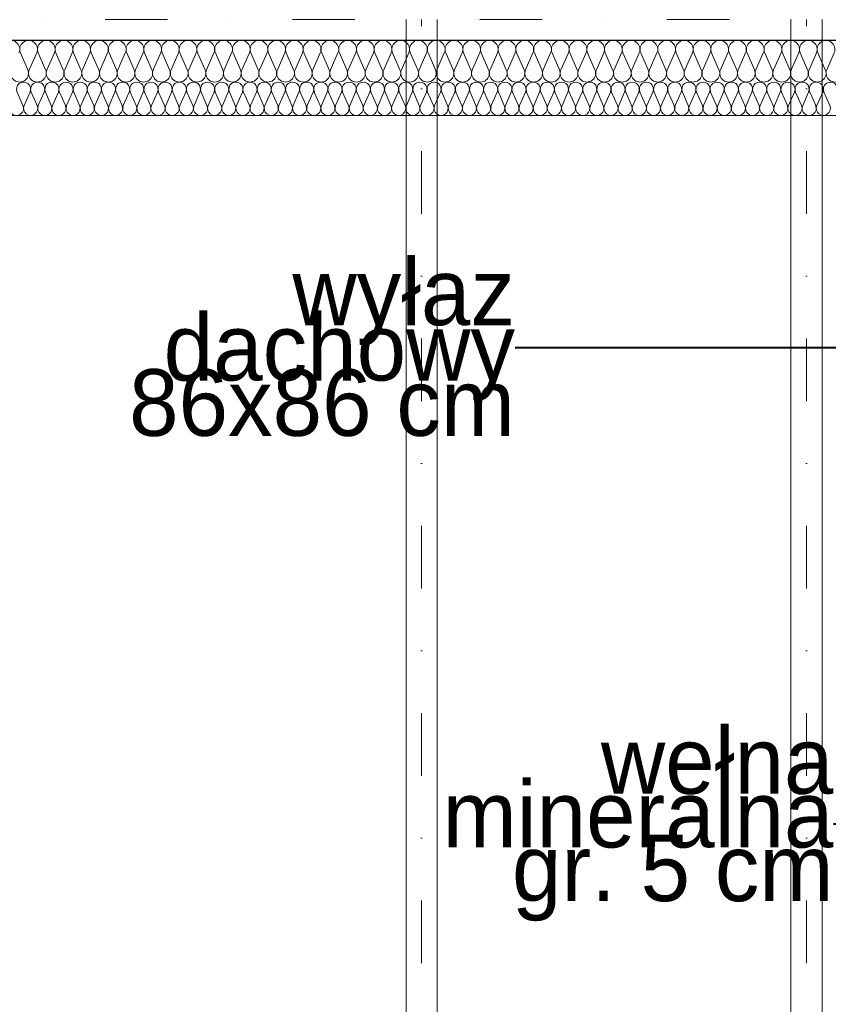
# Model space of a CAD drawing. Extents: x -438200 to -357500, y 15000 to 163871.
# Tile 112 of 148: x -422369 to -420425, y 109770 to 112136. Entities that reach past the tile are written whole.
import ezdxf

# ---------------------------------------------------------------- set-up
doc = ezdxf.new("R2010")
doc.units = 0
doc.header["$MEASUREMENT"] = 0
doc.linetypes.add('Dot & Dashed', pattern=[450, 150, -150, 0, -150])
doc.layers.get('0').update_dxf_attribs({"color": 252})
doc.layers.add('#podkład', color=252, linetype='Continuous')
doc.layers.add('Arch ocieplenie', color=252, linetype='Continuous')
for name, color, linetype, lineweight in [('Arch ocieplenie_Nr_Pióra__44', 252, 'Continuous', 13), ('Arch opisy_Nr_Pióra__21', 252, 'Continuous', 9), ('Arch wykończenie_Nr_Pióra__3', 252, 'Continuous', 18), ('INWENT KONST. DREWNIANA_Nr_Pióra__2', 252, 'Continuous', 13), ('INWENT KONST. DREWNIANA_Nr_Pióra__21', 252, 'Continuous', 9), ('INWENT.ŚCIANY_Nr_Pióra__1', 252, 'Continuous', 25)]:
    doc.layers.add(name, color=color, linetype=linetype, lineweight=lineweight)
doc.styles.add('GENERATED_STYLE_4', font='txt')
doc.dimstyles.new('GENERATED_STYLE__7', dxfattribs={"dimtxt": 0.18, "dimasz": 109.44, "dimexe": 0.18, "dimexo": 0.0625, "dimgap": 0.09, "dimtad": 0, "dimtih": 1, "dimtoh": 1, "dimdec": 4, "dimzin": 0, "dimdsep": 46, "dimcen": 0.09, "dimadec": 0, "dimazin": 0, "dimtfac": 1, "dimtdec": 4, "dimtmove": 0, "dimatfit": 3, "dimldrblk": 'ARROWHEAD_11', "dimfxl": 1, "dimtolj": 1, "dimtzin": 0, "dimarcsym": 0})

# ---------------------------------------------------------------- blocks, each defined once
blk = doc.blocks.new('Izolacja cieplna 14_225', base_point=(-429844.9, 96852.6))
at = {"layer": 'Arch ocieplenie_Nr_Pióra__44', "linetype": 'Continuous'}
for p, q in [((-422374.9, 96828.8), (-422360.8, 96796.4)), ((-422357.9, 96796.4), (-422343.7, 96828.8)), ((-422340.9, 96828.8), (-422326.7, 96796.4)), ((-422323.9, 96796.4), (-422309.7, 96828.8)), ((-422306.9, 96828.8), (-422292.7, 96796.4)), ((-422289.8, 96796.4), (-422275.7, 96828.8)), ((-422272.8, 96828.8), (-422258.7, 96796.4)), ((-422255.8, 96796.4), (-422241.7, 96828.8)), ((-422238.8, 96828.8), (-422224.7, 96796.4)), ((-422221.8, 96796.4), (-422207.6, 96828.8)), ((-422204.8, 96828.8), (-422190.6, 96796.4)), ((-422187.8, 96796.4), (-422173.6, 96828.8)), ((-422170.8, 96828.8), (-422156.6, 96796.4)), ((-422153.7, 96796.4), (-422139.6, 96828.8)), ((-422136.7, 96828.8), (-422122.6, 96796.4)), ((-422119.7, 96796.4), (-422105.6, 96828.8)), ((-422102.7, 96828.8), (-422088.5, 96796.4)), ((-422085.7, 96796.4), (-422071.5, 96828.8)), ((-422068.7, 96828.8), (-422054.5, 96796.4)), ((-422051.7, 96796.4), (-422037.5, 96828.8)), ((-422034.7, 96828.8), (-422020.5, 96796.4)), ((-422017.6, 96796.4), (-422003.5, 96828.8)), ((-422000.6, 96828.8), (-421986.5, 96796.4)), ((-421983.6, 96796.4), (-421969.5, 96828.8)), ((-421966.6, 96828.8), (-421952.4, 96796.4)), ((-421949.6, 96796.4), (-421935.4, 96828.8)), ((-421932.6, 96828.8), (-421918.4, 96796.4)), ((-421915.6, 96796.4), (-421901.4, 96828.8)), ((-421898.6, 96828.8), (-421884.4, 96796.4)), ((-421881.5, 96796.4), (-421867.4, 96828.8)), ((-421864.5, 96828.8), (-421850.4, 96796.4)), ((-421847.5, 96796.4), (-421833.4, 96828.8)), ((-421830.5, 96828.8), (-421816.3, 96796.4)), ((-421813.5, 96796.4), (-421799.3, 96828.8)), ((-421796.5, 96828.8), (-421782.3, 96796.4)), ((-421779.5, 96796.4), (-421765.3, 96828.8)), ((-421762.4, 96828.8), (-421748.3, 96796.4)), ((-421745.4, 96796.4), (-421731.3, 96828.8)), ((-421728.4, 96828.8), (-421714.3, 96796.4)), ((-421711.4, 96796.4), (-421697.3, 96828.8)), ((-421694.4, 96828.8), (-421680.2, 96796.4)), ((-421677.4, 96796.4), (-421663.2, 96828.8)), ((-421660.4, 96828.8), (-421646.2, 96796.4)), ((-421643.4, 96796.4), (-421629.2, 96828.8)), ((-421626.3, 96828.8), (-421612.2, 96796.4)), ((-421609.3, 96796.4), (-421595.2, 96828.8)), ((-421592.3, 96828.8), (-421578.2, 96796.4)), ((-421575.3, 96796.4), (-421561.2, 96828.8)), ((-421558.3, 96828.8), (-421544.1, 96796.4)), ((-421541.3, 96796.4), (-421527.1, 96828.8)), ((-421524.3, 96828.8), (-421510.1, 96796.4)), ((-421507.3, 96796.4), (-421493.1, 96828.8)), ((-421490.2, 96828.8), (-421476.1, 96796.4)), ((-421473.2, 96796.4), (-421459.1, 96828.8)), ((-421456.2, 96828.8), (-421442.1, 96796.4)), ((-421439.2, 96796.4), (-421425.1, 96828.8)), ((-421422.2, 96828.8), (-421408, 96796.4)), ((-421405.2, 96796.4), (-421391, 96828.8)), ((-421388.2, 96828.8), (-421374, 96796.4)), ((-421371.2, 96796.4), (-421357, 96828.8)), ((-421354.1, 96828.8), (-421340, 96796.4)), ((-421337.1, 96796.4), (-421323, 96828.8)), ((-421320.1, 96828.8), (-421306, 96796.4)), ((-421303.1, 96796.4), (-421288.9, 96828.8)), ((-421286.1, 96828.8), (-421271.9, 96796.4)), ((-421269.1, 96796.4), (-421254.9, 96828.8)), ((-421252.1, 96828.8), (-421237.9, 96796.4)), ((-421235.1, 96796.4), (-421220.9, 96828.8)), ((-421218, 96828.8), (-421203.9, 96796.4)), ((-421201, 96796.4), (-421186.9, 96828.8)), ((-421184, 96828.8), (-421169.9, 96796.4)), ((-421167, 96796.4), (-421152.8, 96828.8)), ((-421150, 96828.8), (-421135.8, 96796.4)), ((-421133, 96796.4), (-421118.8, 96828.8)), ((-421116, 96828.8), (-421101.8, 96796.4)), ((-421098.9, 96796.4), (-421084.8, 96828.8)), ((-421081.9, 96828.8), (-421067.8, 96796.4)), ((-421064.9, 96796.4), (-421050.8, 96828.8)), ((-421047.9, 96828.8), (-421033.8, 96796.4)), ((-421030.9, 96796.4), (-421016.7, 96828.8)), ((-421013.9, 96828.8), (-420999.7, 96796.4)), ((-420996.9, 96796.4), (-420982.7, 96828.8)), ((-420979.9, 96828.8), (-420965.7, 96796.4)), ((-420962.8, 96796.4), (-420948.7, 96828.8)), ((-420945.8, 96828.8), (-420931.7, 96796.4)), ((-420928.8, 96796.4), (-420914.7, 96828.8)), ((-420911.8, 96828.8), (-420897.7, 96796.4)), ((-420894.8, 96796.4), (-420880.6, 96828.8)), ((-420877.8, 96828.8), (-420863.6, 96796.4)), ((-420860.8, 96796.4), (-420846.6, 96828.8)), ((-420843.8, 96828.8), (-420829.6, 96796.4)), ((-420826.7, 96796.4), (-420812.6, 96828.8)), ((-420809.7, 96828.8), (-420795.6, 96796.4)), ((-420792.7, 96796.4), (-420778.6, 96828.8)), ((-420775.7, 96828.8), (-420761.6, 96796.4)), ((-420758.7, 96796.4), (-420744.5, 96828.8)), ((-420741.7, 96828.8), (-420727.5, 96796.4)), ((-420724.7, 96796.4), (-420710.5, 96828.8)), ((-420707.7, 96828.8), (-420693.5, 96796.4)), ((-420690.6, 96796.4), (-420676.5, 96828.8)), ((-420673.6, 96828.8), (-420659.5, 96796.4)), ((-420656.6, 96796.4), (-420642.5, 96828.8)), ((-420639.6, 96828.8), (-420625.4, 96796.4)), ((-420622.6, 96796.4), (-420608.4, 96828.8)), ((-420605.6, 96828.8), (-420591.4, 96796.4)), ((-420588.6, 96796.4), (-420574.4, 96828.8)), ((-420571.6, 96828.8), (-420557.4, 96796.4)), ((-420554.5, 96796.4), (-420540.4, 96828.8)), ((-420537.5, 96828.8), (-420523.4, 96796.4)), ((-420520.5, 96796.4), (-420506.4, 96828.8)), ((-420503.5, 96828.8), (-420489.3, 96796.4)), ((-420486.5, 96796.4), (-420472.3, 96828.8)), ((-420469.5, 96828.8), (-420455.3, 96796.4)), ((-420452.5, 96796.4), (-420438.3, 96828.8)), ((-420435.5, 96828.8), (-420421.3, 96796.4))]:
    blk.add_line(p, q, dxfattribs=at)
for centre, start_param, end_param in [((-422359.3, 96835.6), 4.299595, 8.266774), ((-422325.3, 96835.6), 4.299595, 8.266774), ((-422291.3, 96835.6), 4.299595, 8.266774), ((-422257.2, 96835.6), 4.299595, 8.266774), ((-422223.2, 96835.6), 4.299595, 8.266774), ((-422189.2, 96835.6), 4.299595, 8.266774), ((-422155.2, 96835.6), 4.299595, 8.266774), ((-422121.1, 96835.6), 4.299595, 8.266774), ((-422087.1, 96835.6), 4.299595, 8.266774), ((-422053.1, 96835.6), 4.299595, 8.266774), ((-422019.1, 96835.6), 4.299595, 8.266774), ((-421985, 96835.6), 4.299595, 8.266774), ((-421951, 96835.6), 4.299595, 8.266774), ((-421917, 96835.6), 4.299595, 8.266774), ((-421883, 96835.6), 4.299595, 8.266774), ((-421848.9, 96835.6), 4.299595, 8.266774), ((-421814.9, 96835.6), 4.299595, 8.266774), ((-421780.9, 96835.6), 4.299595, 8.266774), ((-421746.9, 96835.6), 4.299595, 8.266774), ((-421712.8, 96835.6), 4.299595, 8.266774), ((-421678.8, 96835.6), 4.299595, 8.266774), ((-421644.8, 96835.6), 4.299595, 8.266774), ((-421610.8, 96835.6), 4.299595, 8.266774), ((-421576.7, 96835.6), 4.299595, 8.266774), ((-421542.7, 96835.6), 4.299595, 8.266774), ((-421508.7, 96835.6), 4.299595, 8.266774), ((-421474.7, 96835.6), 4.299595, 8.266774), ((-421440.6, 96835.6), 4.299595, 8.266774), ((-421406.6, 96835.6), 4.299595, 8.266774), ((-421372.6, 96835.6), 4.299595, 8.266774), ((-421338.6, 96835.6), 4.299595, 8.266774), ((-421304.5, 96835.6), 4.299595, 8.266774), ((-421270.5, 96835.6), 4.299595, 8.266774), ((-421236.5, 96835.6), 4.299595, 8.266774), ((-421202.5, 96835.6), 4.299595, 8.266774), ((-421168.4, 96835.6), 4.299595, 8.266774), ((-421134.4, 96835.6), 4.299595, 8.266774), ((-421100.4, 96835.6), 4.299595, 8.266774), ((-421066.4, 96835.6), 4.299595, 8.266774), ((-421032.3, 96835.6), 4.299595, 8.266774), ((-420998.3, 96835.6), 4.299595, 8.266774), ((-420964.3, 96835.6), 4.299595, 8.266774), ((-420930.3, 96835.6), 4.299595, 8.266774), ((-420896.2, 96835.6), 4.299595, 8.266774), ((-420862.2, 96835.6), 4.299595, 8.266774), ((-420828.2, 96835.6), 4.299595, 8.266774), ((-420794.1, 96835.6), 4.299595, 8.266774), ((-420760.1, 96835.6), 4.299595, 8.266774), ((-420726.1, 96835.6), 4.299595, 8.266774), ((-420692.1, 96835.6), 4.299595, 8.266774), ((-420658, 96835.6), 4.299595, 8.266774), ((-420624, 96835.6), 4.299595, 8.266774), ((-420590, 96835.6), 4.299595, 8.266774), ((-420556, 96835.6), 4.299595, 8.266774), ((-420521.9, 96835.6), 4.299595, 8.266774), ((-420487.9, 96835.6), 4.299595, 8.266774), ((-420453.9, 96835.6), 4.299595, 8.266774), ((-420419.9, 96835.6), 4.299595, 8.266774), ((-422376.3, 96789.6), 1.158003, 5.125183), ((-422342.3, 96789.6), 1.158003, 5.125183), ((-422308.3, 96789.6), 1.158003, 5.125183), ((-422274.3, 96789.6), 1.158003, 5.125183), ((-422240.2, 96789.6), 1.158003, 5.125183), ((-422206.2, 96789.6), 1.158003, 5.125183), ((-422172.2, 96789.6), 1.158003, 5.125183), ((-422138.2, 96789.6), 1.158003, 5.125183), ((-422104.1, 96789.6), 1.158003, 5.125183), ((-422070.1, 96789.6), 1.158003, 5.125183), ((-422036.1, 96789.6), 1.158003, 5.125183), ((-422002.1, 96789.6), 1.158003, 5.125183), ((-421968, 96789.6), 1.158003, 5.125183), ((-421934, 96789.6), 1.158003, 5.125183), ((-421900, 96789.6), 1.158003, 5.125183), ((-421866, 96789.6), 1.158003, 5.125183), ((-421831.9, 96789.6), 1.158003, 5.125183), ((-421797.9, 96789.6), 1.158003, 5.125183), ((-421763.9, 96789.6), 1.158003, 5.125183), ((-421729.9, 96789.6), 1.158003, 5.125183), ((-421695.8, 96789.6), 1.158003, 5.125183), ((-421661.8, 96789.6), 1.158003, 5.125183), ((-421627.8, 96789.6), 1.158003, 5.125183), ((-421593.7, 96789.6), 1.158003, 5.125183), ((-421559.7, 96789.6), 1.158003, 5.125183), ((-421525.7, 96789.6), 1.158003, 5.125183), ((-421491.7, 96789.6), 1.158003, 5.125183), ((-421457.6, 96789.6), 1.158003, 5.125183), ((-421423.6, 96789.6), 1.158003, 5.125183), ((-421389.6, 96789.6), 1.158003, 5.125183), ((-421355.6, 96789.6), 1.158003, 5.125183), ((-421321.5, 96789.6), 1.158003, 5.125183), ((-421287.5, 96789.6), 1.158003, 5.125183), ((-421253.5, 96789.6), 1.158003, 5.125183), ((-421219.5, 96789.6), 1.158003, 5.125183), ((-421185.4, 96789.6), 1.158003, 5.125183), ((-421151.4, 96789.6), 1.158003, 5.125183), ((-421117.4, 96789.6), 1.158003, 5.125183), ((-421083.4, 96789.6), 1.158003, 5.125183), ((-421049.3, 96789.6), 1.158003, 5.125183), ((-421015.3, 96789.6), 1.158003, 5.125183), ((-420981.3, 96789.6), 1.158003, 5.125183), ((-420947.3, 96789.6), 1.158003, 5.125183), ((-420913.2, 96789.6), 1.158003, 5.125183), ((-420879.2, 96789.6), 1.158003, 5.125183), ((-420845.2, 96789.6), 1.158003, 5.125183), ((-420811.2, 96789.6), 1.158003, 5.125183), ((-420777.1, 96789.6), 1.158003, 5.125183), ((-420743.1, 96789.6), 1.158003, 5.125183), ((-420709.1, 96789.6), 1.158003, 5.125183), ((-420675.1, 96789.6), 1.158003, 5.125183), ((-420641, 96789.6), 1.158003, 5.125183), ((-420607, 96789.6), 1.158003, 5.125183), ((-420573, 96789.6), 1.158003, 5.125183), ((-420539, 96789.6), 1.158003, 5.125183), ((-420504.9, 96789.6), 1.158003, 5.125183), ((-420470.9, 96789.6), 1.158003, 5.125183), ((-420436.9, 96789.6), 1.158003, 5.125183)]:
    blk.add_ellipse(centre, major_axis=(0, 17), ratio=0.999906, start_param=start_param, end_param=end_param, dxfattribs=at)
blk = doc.blocks.new('Izolacja cieplna 14_226', base_point=(-419194.9, 96952.6))
at = {"layer": 'Arch ocieplenie_Nr_Pióra__44', "linetype": 'Continuous'}
for p, q in [((-422349.1, 96882.4), (-422366.9, 96922.8)), ((-422327.8, 96922.8), (-422345.6, 96882.4)), ((-422306.5, 96882.4), (-422324.3, 96922.8)), ((-422285.2, 96922.8), (-422303, 96882.4)), ((-422263.9, 96882.4), (-422281.7, 96922.8)), ((-422242.6, 96922.8), (-422260.4, 96882.4)), ((-422221.3, 96882.4), (-422239.1, 96922.8)), ((-422200, 96922.8), (-422217.8, 96882.4)), ((-422178.7, 96882.4), (-422196.5, 96922.8)), ((-422157.4, 96922.8), (-422175.2, 96882.4)), ((-422136.1, 96882.4), (-422153.9, 96922.8)), ((-422114.8, 96922.8), (-422132.6, 96882.4)), ((-422093.5, 96882.4), (-422111.3, 96922.8)), ((-422072.2, 96922.8), (-422090, 96882.4)), ((-422050.9, 96882.4), (-422068.7, 96922.8)), ((-422029.6, 96922.8), (-422047.4, 96882.4)), ((-422008.3, 96882.4), (-422026.1, 96922.8)), ((-421987, 96922.8), (-422004.8, 96882.4)), ((-421965.7, 96882.4), (-421983.5, 96922.8)), ((-421944.4, 96922.8), (-421962.2, 96882.4)), ((-421923.1, 96882.4), (-421940.9, 96922.8)), ((-421901.8, 96922.8), (-421919.6, 96882.4)), ((-421880.5, 96882.4), (-421898.3, 96922.8)), ((-421859.2, 96922.8), (-421877, 96882.4)), ((-421837.9, 96882.4), (-421855.7, 96922.8)), ((-421816.6, 96922.8), (-421834.4, 96882.4)), ((-421795.3, 96882.4), (-421813.1, 96922.8)), ((-421774, 96922.8), (-421791.8, 96882.4)), ((-421752.7, 96882.4), (-421770.5, 96922.8)), ((-421731.4, 96922.8), (-421749.2, 96882.4)), ((-421710.1, 96882.4), (-421727.9, 96922.8)), ((-421688.8, 96922.8), (-421706.6, 96882.4)), ((-421667.5, 96882.4), (-421685.3, 96922.8)), ((-421646.2, 96922.8), (-421664, 96882.4)), ((-421624.9, 96882.4), (-421642.7, 96922.8)), ((-421603.6, 96922.8), (-421621.4, 96882.4)), ((-421582.3, 96882.4), (-421600.1, 96922.8)), ((-421561, 96922.8), (-421578.8, 96882.4)), ((-421539.7, 96882.4), (-421557.5, 96922.8)), ((-421518.4, 96922.8), (-421536.2, 96882.4)), ((-421497.1, 96882.4), (-421514.9, 96922.8)), ((-421475.8, 96922.8), (-421493.6, 96882.4)), ((-421454.5, 96882.4), (-421472.3, 96922.8)), ((-421433.2, 96922.8), (-421451, 96882.4)), ((-421411.9, 96882.4), (-421429.7, 96922.8)), ((-421390.6, 96922.8), (-421408.4, 96882.4)), ((-421369.3, 96882.4), (-421387.1, 96922.8)), ((-421348, 96922.8), (-421365.8, 96882.4)), ((-421326.7, 96882.4), (-421344.5, 96922.8)), ((-421305.4, 96922.8), (-421323.2, 96882.4)), ((-421284.1, 96882.4), (-421301.9, 96922.8)), ((-421262.8, 96922.8), (-421280.6, 96882.4)), ((-421241.5, 96882.4), (-421259.3, 96922.8)), ((-421220.2, 96922.8), (-421238, 96882.4)), ((-421198.9, 96882.4), (-421216.7, 96922.8)), ((-421177.6, 96922.8), (-421195.4, 96882.4)), ((-421156.3, 96882.4), (-421174.1, 96922.8)), ((-421135, 96922.8), (-421152.8, 96882.4)), ((-421113.7, 96882.4), (-421131.5, 96922.8)), ((-421092.4, 96922.8), (-421110.2, 96882.4)), ((-421071.1, 96882.4), (-421088.9, 96922.8)), ((-421049.8, 96922.8), (-421067.6, 96882.4)), ((-421028.5, 96882.4), (-421046.3, 96922.8)), ((-421007.2, 96922.8), (-421025, 96882.4)), ((-420985.9, 96882.4), (-421003.7, 96922.8)), ((-420964.6, 96922.8), (-420982.4, 96882.4)), ((-420943.3, 96882.4), (-420961.1, 96922.8)), ((-420922, 96922.8), (-420939.8, 96882.4)), ((-420900.7, 96882.4), (-420918.5, 96922.8)), ((-420879.4, 96922.8), (-420897.2, 96882.4)), ((-420858.1, 96882.4), (-420875.9, 96922.8)), ((-420836.8, 96922.8), (-420854.6, 96882.4)), ((-420815.5, 96882.4), (-420833.3, 96922.8)), ((-420794.2, 96922.8), (-420812, 96882.4)), ((-420772.9, 96882.4), (-420790.7, 96922.8)), ((-420751.6, 96922.8), (-420769.4, 96882.4)), ((-420730.3, 96882.4), (-420748.1, 96922.8)), ((-420709, 96922.8), (-420726.8, 96882.4)), ((-420687.7, 96882.4), (-420705.5, 96922.8)), ((-420666.4, 96922.8), (-420684.2, 96882.4)), ((-420645.1, 96882.4), (-420662.9, 96922.8)), ((-420623.8, 96922.8), (-420641.6, 96882.4)), ((-420602.5, 96882.4), (-420620.3, 96922.8)), ((-420581.2, 96922.8), (-420599, 96882.4)), ((-420559.9, 96882.4), (-420577.7, 96922.8)), ((-420538.6, 96922.8), (-420556.4, 96882.4)), ((-420517.3, 96882.4), (-420535.1, 96922.8)), ((-420496, 96922.8), (-420513.8, 96882.4)), ((-420474.7, 96882.4), (-420492.5, 96922.8)), ((-420453.4, 96922.8), (-420471.2, 96882.4)), ((-420432.1, 96882.4), (-420449.9, 96922.8)), ((-420410.8, 96922.8), (-420428.6, 96882.4))]:
    blk.add_line(p, q, dxfattribs=at)
for centre, start_param, end_param in [((-422389.9, 96931.3), 2.7288, 6.695979), ((-422347.3, 96931.3), 2.7288, 6.695979), ((-422304.7, 96931.3), 2.7288, 6.695979), ((-422262.1, 96931.3), 2.7288, 6.695979), ((-422219.5, 96931.3), 2.7288, 6.695979), ((-422176.9, 96931.3), 2.7288, 6.695979), ((-422134.3, 96931.3), 2.7288, 6.695979), ((-422091.7, 96931.3), 2.7288, 6.695979), ((-422049.1, 96931.3), 2.7288, 6.695979), ((-422006.5, 96931.3), 2.7288, 6.695979), ((-421963.9, 96931.3), 2.7288, 6.695979), ((-421921.3, 96931.3), 2.7288, 6.695979), ((-421878.7, 96931.3), 2.7288, 6.695979), ((-421836.1, 96931.3), 2.7288, 6.695979), ((-421793.5, 96931.3), 2.7288, 6.695979), ((-421750.9, 96931.3), 2.7288, 6.695979), ((-421708.3, 96931.3), 2.7288, 6.695979), ((-421665.7, 96931.3), 2.7288, 6.695979), ((-421623.1, 96931.3), 2.7288, 6.695979), ((-421580.5, 96931.3), 2.7288, 6.695979), ((-421537.9, 96931.3), 2.7288, 6.695979), ((-421495.3, 96931.3), 2.7288, 6.695979), ((-421452.7, 96931.3), 2.7288, 6.695979), ((-421410.1, 96931.3), 2.7288, 6.695979), ((-421367.5, 96931.3), 2.7288, 6.695979), ((-421324.9, 96931.3), 2.7288, 6.695979), ((-421282.3, 96931.3), 2.7288, 6.695979), ((-421239.7, 96931.3), 2.7288, 6.695979), ((-421197.1, 96931.3), 2.7288, 6.695979), ((-421154.5, 96931.3), 2.7288, 6.695979), ((-421111.9, 96931.3), 2.7288, 6.695979), ((-421069.3, 96931.3), 2.7288, 6.695979), ((-421026.7, 96931.3), 2.7288, 6.695979), ((-420984.1, 96931.3), 2.7288, 6.695979), ((-420941.5, 96931.3), 2.7288, 6.695979), ((-420898.9, 96931.3), 2.7288, 6.695979), ((-420856.3, 96931.3), 2.7288, 6.695979), ((-420813.7, 96931.3), 2.7288, 6.695979), ((-420771.1, 96931.3), 2.7288, 6.695979), ((-420728.5, 96931.3), 2.7288, 6.695979), ((-420685.9, 96931.3), 2.7288, 6.695979), ((-420643.3, 96931.3), 2.7288, 6.695979), ((-420600.7, 96931.3), 2.7288, 6.695979), ((-420558.1, 96931.3), 2.7288, 6.695979), ((-420515.5, 96931.3), 2.7288, 6.695979), ((-420472.9, 96931.3), 2.7288, 6.695979), ((-420430.3, 96931.3), 2.7288, 6.695979), ((-422368.6, 96873.9), 5.870392, 9.837571), ((-422326, 96873.9), 5.870392, 9.837571), ((-422283.4, 96873.9), 5.870392, 9.837571), ((-422240.8, 96873.9), 5.870392, 9.837571), ((-422198.2, 96873.9), 5.870392, 9.837571), ((-422155.6, 96873.9), 5.870392, 9.837571), ((-422113, 96873.9), 5.870392, 9.837571), ((-422070.4, 96873.9), 5.870392, 9.837571), ((-422027.8, 96873.9), 5.870392, 9.837571), ((-421985.2, 96873.9), 5.870392, 9.837571), ((-421942.6, 96873.9), 5.870392, 9.837571), ((-421900, 96873.9), 5.870392, 9.837571), ((-421857.4, 96873.9), 5.870392, 9.837571), ((-421814.8, 96873.9), 5.870392, 9.837571), ((-421772.2, 96873.9), 5.870392, 9.837571), ((-421729.6, 96873.9), 5.870392, 9.837571), ((-421687, 96873.9), 5.870392, 9.837571), ((-421644.4, 96873.9), 5.870392, 9.837571), ((-421601.8, 96873.9), 5.870392, 9.837571), ((-421559.2, 96873.9), 5.870392, 9.837571), ((-421516.6, 96873.9), 5.870392, 9.837571), ((-421474, 96873.9), 5.870392, 9.837571), ((-421431.4, 96873.9), 5.870392, 9.837571), ((-421388.8, 96873.9), 5.870392, 9.837571), ((-421346.2, 96873.9), 5.870392, 9.837571), ((-421303.6, 96873.9), 5.870392, 9.837571), ((-421261, 96873.9), 5.870392, 9.837571), ((-421218.4, 96873.9), 5.870392, 9.837571), ((-421175.8, 96873.9), 5.870392, 9.837571), ((-421133.2, 96873.9), 5.870392, 9.837571), ((-421090.6, 96873.9), 5.870392, 9.837571), ((-421048, 96873.9), 5.870392, 9.837571), ((-421005.4, 96873.9), 5.870392, 9.837571), ((-420962.8, 96873.9), 5.870392, 9.837571), ((-420920.2, 96873.9), 5.870392, 9.837571), ((-420877.6, 96873.9), 5.870392, 9.837571), ((-420835, 96873.9), 5.870392, 9.837571), ((-420792.4, 96873.9), 5.870392, 9.837571), ((-420749.8, 96873.9), 5.870392, 9.837571), ((-420707.2, 96873.9), 5.870392, 9.837571), ((-420664.6, 96873.9), 5.870392, 9.837571), ((-420622, 96873.9), 5.870392, 9.837571), ((-420579.4, 96873.9), 5.870392, 9.837571), ((-420536.8, 96873.9), 5.870392, 9.837571), ((-420494.2, 96873.9), 5.870392, 9.837571), ((-420451.6, 96873.9), 5.870392, 9.837571), ((-420409, 96873.9), 5.870392, 9.837571)]:
    blk.add_ellipse(centre, major_axis=(-21.3, 0), ratio=0.998489, start_param=start_param, end_param=end_param, dxfattribs=at)
blk = doc.blocks.new('ARROWHEAD_11')
at = {"color": 0, "linetype": 'Continuous', "lineweight": 0}
blk.add_line((0, 0), (-1, 0), dxfattribs=at)
at = {"color": 0, "linetype": 'Continuous', "lineweight": 0, "const_width": 0.25, "flags": 128}
blk.add_lwpolyline([(-0.125, 0, 1), (0.125, 0, 1)], format="xyb", close=True, dxfattribs=at)
blk = doc.blocks.new('poddasze')
at = {"layer": 'Arch wykończenie_Nr_Pióra__3', "color": 252, "linetype": 'Continuous'}
blk.add_line((-419244.9, 80935.1), (-429794.9, 80935.1), dxfattribs=at)
at = {"layer": 'INWENT KONST. DREWNIANA_Nr_Pióra__2', "color": 252, "linetype": 'Continuous'}
for p, q in [((-421439.9, 77295.1), (-421439.9, 81165.1)), ((-421364.9, 77295.1), (-421364.9, 81165.1)), ((-420514.9, 77295.1), (-420514.9, 81165.1)), ((-420439.9, 77295.1), (-420439.9, 81165.1))]:
    blk.add_line(p, q, dxfattribs=at)
at = {"layer": 'INWENT KONST. DREWNIANA_Nr_Pióra__21', "color": 252, "linetype": 'Dot & Dashed'}
for p, q in [((-430714.9, 81165.1), (-414324.9, 81165.1)), ((-421402.4, 76648.1), (-421402.4, 81165.1)), ((-420477.4, 76648.1), (-420477.4, 81165.1))]:
    blk.add_line(p, q, dxfattribs=at)
at = {"layer": 'INWENT.ŚCIANY_Nr_Pióra__1', "color": 252, "linetype": 'Continuous'}
blk.add_line((-419194.9, 81115.1), (-429844.9, 81115.1), dxfattribs=at)
at = {"layer": 'Arch ocieplenie', "color": 252, "linetype": 'Continuous', "lineweight": 13}
for name, p in [('Izolacja cieplna 14_226', (-419194.9, 81115.1)), ('Izolacja cieplna 14_225', (-429844.9, 81015.1))]:
    blk.add_blockref(name, p, dxfattribs=at)
at = {"layer": 'Arch opisy_Nr_Pióra__21', "color": 252, "linetype": 'Continuous', "char_height": 160, "attachment_point": 6, "style": 'GENERATED_STYLE_4'}
for s, insert, width, line_spacing_factor in [('{wyłaz dachowy 86x86 cm}', (-421178.1, 80377), 1392.707, 0.498268), ('{wełna mineralna\\Pgr. 5 cm}', (-420412.5, 79232.2), 1341.75, 0.483435)]:
    blk.add_mtext(s, dxfattribs=dict(at, insert=insert, width=width, line_spacing_factor=line_spacing_factor))
at = {"layer": 'Arch opisy_Nr_Pióra__21', "color": 252, "linetype": 'Continuous', "annotation_type": 0, "has_hookline": 1, "hookline_direction": 1}
for points, text_width in [([(-420087.3, 80377.4), (-421178, 80377)], 1188.6), ([(-419244.9, 79255.1), (-420412.5, 79232.2)], 1112.4)]:
    blk.add_leader(points, dimstyle='GENERATED_STYLE__7', dxfattribs=dict(at, text_width=text_width))

msp = doc.modelspace()

# ---------------------------------------------------------------- block references
at = {"layer": '#podkład', "color": 3, "lineweight": 50}
msp.add_blockref('poddasze', (0, 30970.8), dxfattribs=at)

doc.saveas('drawing.dxf')
